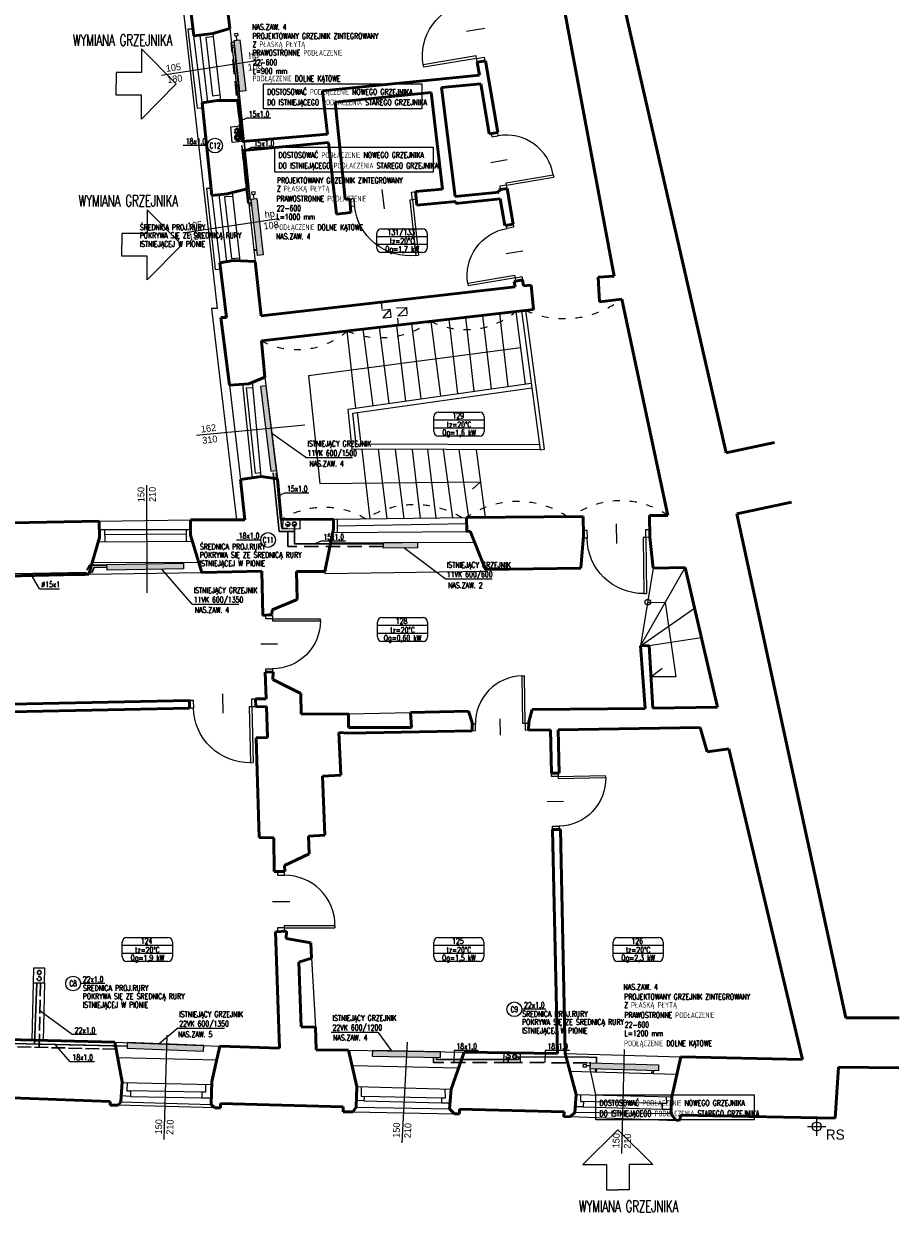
# Model space of a CAD drawing. Header units: millimetres. Extents: x -127811 to -59050, y -244477 to -114521.
# Tile 23 of 30: x -62116 to -60573, y -123776 to -121682. Entities that reach past the tile are written whole.
import ezdxf
from ezdxf.enums import TextEntityAlignment as Align

# ---------------------------------------------------------------- set-up
doc = ezdxf.new("R2010")
doc.units = ezdxf.units.MM
doc.header["$MEASUREMENT"] = 0
for name, pattern in [('ACAD_ISO02W100', [15, 12, -3]), ('KRESKOWA', [19.05, 12.7, -6.35]), ('XREF$0$ACAD_ISO03W100', [30, 12, -18])]:
    doc.linetypes.add(name, pattern=pattern)
for name, color, linetype, lineweight in [('grzejniki', 142, 'Continuous', 0), ('XREF$0$arch C', 8, 'Continuous', 13), ('XREF$0$arch drzwi', 8, 'Continuous', 13), ('XREF$0$arch kanaly co', 8, 'Continuous', 13), ('XREF$0$arch N', 8, 'XREF$0$ACAD_ISO03W100', 13), ('XREF$0$arch P', 8, 'Continuous', 50), ('XREF$0$opis', 8, 'Continuous', 0)]:
    doc.layers.add(name, color=color, linetype=linetype, lineweight=lineweight)
for name, color, linetype in [('TM_co ewen. zasilanie', 172, 'Continuous'), ('TM_co ewent powrot', 172, 'ACAD_ISO02W100'), ('TM_co istn powrot', 84, 'ACAD_ISO02W100'), ('TM_co istn zasilanie', 84, 'Continuous'), ('TM_co odnosniki', 1, 'Continuous'), ('TM_co opis', 2, 'Continuous'), ('TM_co urzadzenia', 7, 'Continuous'), ('TM_co zasilanie', 240, 'Continuous'), ('TM_odnosniki', 1, 'Continuous'), ('TM_opis', 2, 'Continuous'), ('XREF', 8, 'Continuous')]:
    doc.layers.add(name, color=color, linetype=linetype)
doc.styles.add('TM', font='romans.shx', dxfattribs={"width": 0.65})
doc.styles.add('XREF$0$Standard', font='txt')

# ---------------------------------------------------------------- blocks, each defined once
blk = doc.blocks.new('XREF$0$A$C5C5B553C')
at = {"layer": 'XREF$0$arch drzwi', "color": 0}
for p, q in [((0, 0), (0, -12)), ((6, 0), (0, 0)), ((6, -12), (6, 0)), ((51, 9), (51, -21)), ((96, 0), (96, -12)), ((102, 0), (96, 0)), ((102, -12), (102, 0)), ((0, -12), (6, -12)), ((6, -12), (6, -97.9)), ((6, -12), (10, -12)), ((10, -12), (10, -98)), ((96, -12), (102, -12)), ((10, -98), (6, -98))]:
    blk.add_line(p, q, dxfattribs=at)
blk.add_arc((10, -12), 86, 270, 0.0003, dxfattribs=at)
blk = doc.blocks.new('XREF')
at = {"layer": 'XREF$0$arch C'}
for p, q in [((-61916, -120945.2), (-61775.3, -122183.8)), ((-61817.8, -121691.9), (-61826.7, -121691.8)), ((-61826.7, -121691.8), (-61810.4, -121831.2)), ((-61801.8, -121821.6), (-61816.5, -121703.5)), ((-61805.7, -121702.3), (-61792.1, -121820.2)), ((-61782.9, -121699.7), (-61769.4, -121817.7)), ((-61752.8, -121691), (-61738.4, -121817.3)), ((-61782.3, -121705.6), (-61795.2, -121706.5)), ((-61795.2, -121706.5), (-61783.7, -121809.2)), ((-61873, -121772.9), (-61694.8, -121745.6)), ((-61783.7, -121809.2), (-61770.5, -121807.8)), ((-61810.4, -121831.2), (-61800.9, -121830.2)), ((-61751.1, -121864.2), (-61733.7, -121862.4)), ((-61748.7, -121891.6), (-61751.1, -121864.2)), ((-61730.9, -121890), (-61748.7, -121891.6)), ((-61785.7, -121972.6), (-61794, -121972.3)), ((-61794, -121972.3), (-61778.9, -122115.5)), ((-61722.4, -121973.1), (-61708, -122101)), ((-61784.4, -121984.7), (-61770.5, -122103.2)), ((-61772.3, -121983.4), (-61758.8, -122101.3)), ((-61748.1, -121986.7), (-61762.3, -121987.4)), ((-61762.3, -121987.4), (-61749.8, -122096.1)), ((-61748.9, -121979.6), (-61735.3, -122099.9)), ((-61835.5, -122050.6), (-61666.4, -122025.3)), ((-61749.8, -122096.1), (-61735.9, -122094.5)), ((-61778.9, -122115.5), (-61769.2, -122114.3)), ((-61775.3, -122183.8), (-61785.4, -122184.1)), ((-61785.4, -122184.1), (-61741.3, -122556.4)), ((-61484.8, -122186.6), (-61470.3, -122185)), ((-61470.3, -122185), (-61483.2, -122200.4)), ((-61458.5, -122183), (-61441.7, -122181.9)), ((-61457, -122197.7), (-61441.7, -122181.9)), ((-61483.2, -122200.4), (-61468.6, -122199.1)), ((-61440.6, -122196), (-61457, -122197.7)), ((-61366.9, -122203), (-61351.4, -122333.9)), ((-61322.3, -122329.8), (-61337.2, -122199.6)), ((-61307.8, -122196.2), (-61292.3, -122325.5)), ((-61262.4, -122321.3), (-61277.2, -122192.7)), ((-61249, -122189.5), (-61232.4, -122317)), ((-61238.8, -122188.3), (-61206, -122432.9)), ((-61198, -122431.9), (-61231.3, -122187.4)), ((-61530.5, -122359.3), (-61546.1, -122223.5)), ((-61518.2, -122220.3), (-61501, -122355.1)), ((-61471.9, -122351), (-61488.8, -122216.9)), ((-61459.4, -122213.6), (-61443, -122346.9)), ((-61415.7, -122343), (-61432.1, -122210.4)), ((-61398.5, -122206.6), (-61381.3, -122338.1)), ((-61240.7, -122253.2), (-61614.5, -122302.3)), ((-61691, -122305.1), (-61669, -122484.1)), ((-61614.5, -122302.3), (-61594, -122491.9)), ((-61753.4, -122319), (-61734, -122485.2)), ((-61730.8, -122317.4), (-61713.4, -122482.3)), ((-61723.9, -122323.9), (-61712, -122322.8)), ((-61723.9, -122323.9), (-61708.4, -122473.8)), ((-61697.9, -122480.1), (-61712.9, -122313.9)), ((-61544.1, -122361.2), (-61221.8, -122315.5)), ((-61536, -122368.1), (-61220.6, -122323.8)), ((-61537.1, -122431.9), (-61544.1, -122361.2)), ((-61530, -122422.7), (-61536, -122368.1)), ((-61528.6, -122367), (-61522.2, -122422.7)), ((-61811.4, -122407.1), (-61620.8, -122388.9)), ((-61206, -122432.9), (-61537.1, -122431.9)), ((-61207.2, -122424), (-61530, -122422.7)), ((-61520.4, -122432), (-61505.9, -122554.2)), ((-61491.4, -122432.1), (-61476.3, -122553.9)), ((-61461.5, -122432.2), (-61445.9, -122553.5)), ((-61431.5, -122432.3), (-61417.4, -122553.1)), ((-61404.7, -122432.3), (-61389.5, -122552.8)), ((-61377.1, -122432.4), (-61360.5, -122552.4)), ((-61331.6, -122552.1), (-61348.9, -122432.5)), ((-61318.7, -122432.6), (-61302.7, -122551.8)), ((-61206, -122432.9), (-61198, -122431.9)), ((-61708.4, -122473.8), (-61698.5, -122472.9)), ((-61898.6, -122685), (-61899.3, -122495.1)), ((-61594, -122491.9), (-61311.2, -122489)), ((-61311.2, -122489), (-61325.2, -122502)), ((-61983, -122558.7), (-61821.9, -122556.4)), ((-61659.7, -122555.7), (-61659.8, -122571.5)), ((-61628.7, -122571.9), (-61628.8, -122555.5)), ((-61569.9, -122555), (-61335.8, -122552.1)), ((-61563.7, -122554.9), (-61563.5, -122578.3)), ((-61982.8, -122572.9), (-61821.9, -122572.9)), ((-61973.6, -122572.9), (-61973.4, -122594.8)), ((-61973.5, -122582.1), (-61830, -122580.9)), ((-61830.1, -122572.9), (-61829.9, -122593.7)), ((-61659.8, -122571.5), (-61628.7, -122571.9)), ((-61571.5, -122578.4), (-61335, -122576.5)), ((-61563.6, -122566.6), (-61335.5, -122562.6)), ((-61984.8, -122594.9), (-61818.8, -122593.6)), ((-61575.2, -122596.5), (-61321.5, -122595.5)), ((-61995.4, -122631.5), (-61807.6, -122630.9)), ((-61302.1, -122646.6), (-61302.1, -122643.5)), ((-61028.8, -122778.3), (-60950.5, -122640.2)), ((-61006.5, -122641.5), (-61028.8, -122778.3)), ((-62001.2, -122652.1), (-61802.2, -122648.8)), ((-61585.4, -122650.9), (-61302.1, -122646.6)), ((-61585.4, -122647.3), (-61585.4, -122650.9)), ((-61016.2, -122701.1), (-60985.5, -122702)), ((-60985.5, -122702), (-60966.8, -122832.4)), ((-61028.8, -122778.3), (-60933.9, -122711.8)), ((-61014, -122777.7), (-60921.9, -122763.1)), ((-61010.6, -122832.7), (-60990.7, -122817.2)), ((-60966.8, -122832.4), (-61010.6, -122832.7)), ((-61543.8, -122898.1), (-61434.5, -122895.4)), ((-61609.1, -123328), (-61601.7, -123449.5)), ((-61955.4, -123476.1), (-61770.3, -123483.1)), ((-61863.8, -123464), (-61869, -123647.8)), ((-61440.5, -123476), (-61450, -123653.7)), ((-61950.4, -123503.2), (-61775.8, -123507)), ((-61543.5, -123490.2), (-61339.8, -123493.7)), ((-61270, -123494.8), (-61270.3, -123511.2)), ((-61240.8, -123510.9), (-61240.6, -123495.2)), ((-61161.8, -123496.4), (-60958.2, -123502.2)), ((-61058, -123489.2), (-61062.7, -123672.4)), ((-61537.3, -123517.4), (-61349.6, -123521.5)), ((-61270.3, -123511.2), (-61240.8, -123510.9)), ((-61153.6, -123527.1), (-60965, -123532.6)), ((-61942.7, -123547.3), (-61784.8, -123550.9)), ((-61934, -123547.5), (-61934.2, -123561.9)), ((-61934.2, -123561.9), (-61927.7, -123562.1)), ((-61927.7, -123562.1), (-61927.9, -123571.6)), ((-61802.4, -123564.3), (-61927.7, -123562.1)), ((-61795.9, -123564.3), (-61802.4, -123564.3)), ((-61802.4, -123564.3), (-61802.2, -123574)), ((-61795.7, -123550.7), (-61795.9, -123564.3)), ((-61528.8, -123554.3), (-61362.9, -123558.9)), ((-61521.1, -123554.5), (-61521.3, -123571.5)), ((-61373.8, -123558.6), (-61373.6, -123574.5)), ((-61779.1, -123592), (-61949.6, -123586.9)), ((-61944.7, -123581.4), (-61785.6, -123585.8)), ((-61927.9, -123571.6), (-61944.1, -123570.6)), ((-61927.9, -123571.6), (-61802.2, -123574)), ((-61802.2, -123574), (-61785.4, -123574.4)), ((-61516.4, -123579.3), (-61529.6, -123578.8)), ((-61521.3, -123571.5), (-61516, -123571.9)), ((-61516, -123571.9), (-61516.4, -123579.3)), ((-61516.4, -123579.3), (-61379.8, -123582.9)), ((-61380, -123574.9), (-61516, -123571.9)), ((-61373.6, -123574.5), (-61380, -123574.9)), ((-61380, -123574.9), (-61379.8, -123582.9)), ((-61379.8, -123582.9), (-61364.7, -123583)), ((-61142.7, -123568.1), (-60973.8, -123572.5)), ((-61134.6, -123568.3), (-61134.8, -123580.6)), ((-61134.8, -123580.6), (-61129.8, -123580.9)), ((-61129.8, -123580.9), (-61130, -123590.3)), ((-60990.9, -123584), (-61129.8, -123580.9)), ((-60990.9, -123584), (-60991.1, -123594.1)), ((-60983.5, -123583.9), (-60990.9, -123584)), ((-60983.6, -123572.2), (-60983.5, -123583.9)), ((-61536.3, -123599), (-61356.8, -123602.1)), ((-61530, -123590.9), (-61365.5, -123593.7)), ((-61152.7, -123607.3), (-60966.1, -123614)), ((-60975.9, -123602.6), (-61144.6, -123600.2)), ((-61130, -123590.3), (-61144, -123590.2)), ((-61130, -123590.3), (-60991.1, -123594.1)), ((-60991.1, -123594.1), (-60975.3, -123594.1)), ((-60718.7, -123608.6), (-60718.7, -123640.9)), ((-60734.8, -123624.7), (-60702.5, -123624.7)), ((-60718.7, -123628.2), (-60718.7, -123640.9))]:
    blk.add_line(p, q, dxfattribs=at)
for centre, radius in [((-61016.2, -122701.1), 5), ((-60718.7, -123624.7), 7.94)]:
    blk.add_circle(centre, radius, dxfattribs=at)
at = {"layer": 'XREF$0$arch kanaly co'}
for p, q in [((-62099.5, -123371.4), (-62101.9, -123472.6)), ((-62079.5, -123371.4), (-62082.1, -123473.1))]:
    blk.add_line(p, q, dxfattribs=at)
at = {"layer": 'XREF$0$arch N', "linetype": 'XREF$0$ACAD_ISO03W100'}
for p, q in [((-61486.3, -122172.9), (-61483.2, -122200.4)), ((-61468.6, -122199.1), (-61471.8, -122171.2)), ((-61455.4, -122213.1), (-61458.5, -122183)), ((-61441.7, -122181.9), (-61439.4, -122211.3))]:
    blk.add_line(p, q, dxfattribs=at)
for centre, radius, start, end in [((-61163.7, -122035.4), 166.4, 246.0157, 307.5743), ((-61337, -122082.8), 138.3, 243.5789, 309.5064), ((-61634.3, -122121.5), 134.9, 242.2328, 310.8525), ((-61487.4, -122083.4), 151.9, 247.2739, 305.8113), ((-61586.6, -122677.7), 143.5, 59.3264, 121.7572), ((-61427, -122692.5), 162.9, 59.4029, 122.0173), ((-61245.8, -122680.9), 157.1, 55.9837, 124.9686), ((-61064.2, -122669.2), 146.7, 55.4008, 126.0134)]:
    blk.add_arc(centre, radius, start, end, dxfattribs=at)
at = {"layer": 'XREF$0$arch P'}
for p, q in [((-61275.1, -120696.6), (-60878.3, -122438.4)), ((-61075.6, -122126.7), (-61299.6, -120929.6)), ((-61836.3, -121531), (-61816.5, -121703.5)), ((-61752.8, -121691), (-61771.6, -121526.2)), ((-61816.5, -121703.5), (-61782.9, -121699.7)), ((-61782.9, -121699.7), (-61752.8, -121691)), ((-61316.8, -121749.9), (-61302.1, -121747.5)), ((-61312.9, -121773.1), (-61316.8, -121749.9)), ((-61302.1, -121747.5), (-61280.8, -121873.8)), ((-61312.9, -121773.1), (-61589.7, -121800.3)), ((-61589.7, -121800.3), (-61580.9, -121876.7)), ((-61567.5, -121820.3), (-61398.3, -121803.6)), ((-61398.3, -121803.6), (-61378, -121973.5)), ((-61380, -121794.5), (-61310.3, -121788.2)), ((-61355.7, -121986.4), (-61380, -121794.5)), ((-61295.5, -121876.3), (-61310.3, -121788.2)), ((-61775.4, -121817.7), (-61801.8, -121821.6)), ((-61801.8, -121821.6), (-61784.4, -121984.7)), ((-61738.4, -121817.3), (-61775.4, -121817.7)), ((-61730.9, -121890), (-61738.4, -121817.3)), ((-61549.3, -121991.5), (-61567.5, -121820.3)), ((-61730.9, -121890), (-61580.9, -121876.7)), ((-61729.3, -121905.5), (-61579.1, -121891.7)), ((-61579.1, -121891.7), (-61564.6, -122017.6)), ((-61295.5, -121876.3), (-61280.8, -121873.8)), ((-61722.4, -121973.1), (-61729.3, -121905.5)), ((-61757.3, -121981.7), (-61722.4, -121973.1)), ((-61378, -121973.5), (-61425.8, -121978)), ((-61279, -121974.8), (-61264.2, -121972.3)), ((-61278.3, -121979.1), (-61279, -121974.8)), ((-61264.2, -121972.3), (-61253.7, -122035.1)), ((-61784.4, -121984.7), (-61757.3, -121981.7)), ((-61541.5, -121990.6), (-61549.3, -121991.5)), ((-61539.5, -122014.7), (-61541.5, -121990.6)), ((-61425.8, -121978), (-61423.5, -122002)), ((-61423.5, -122002), (-61354.5, -121995.4)), ((-61355.7, -121986.4), (-61278.3, -121979.1)), ((-61354.5, -121995.4), (-61354.3, -121998.9)), ((-61354.3, -121998.9), (-61276.3, -121990.7)), ((-61268.4, -122037.6), (-61276.3, -121990.7)), ((-61564.6, -122017.6), (-61539.5, -122014.7)), ((-61268.4, -122037.6), (-61253.7, -122035.1)), ((-61747, -122099.5), (-61770.5, -122103.2)), ((-61708, -122101), (-61747, -122099.5)), ((-61697.6, -122197), (-61708, -122101)), ((-61770.5, -122103.2), (-61758.6, -122199.9)), ((-61251.9, -122136.1), (-61237.1, -122133.6)), ((-61250.2, -122145.9), (-61251.9, -122136.1)), ((-61237.1, -122133.6), (-61235.4, -122144.2)), ((-61221.7, -122142.6), (-61235.4, -122144.2)), ((-61217.4, -122185.8), (-61221.7, -122142.6)), ((-61103.8, -122129), (-61075.6, -122126.7)), ((-61101.1, -122172.1), (-61103.8, -122129)), ((-61250.2, -122145.9), (-61697.6, -122197)), ((-61062.2, -122167.3), (-61101.1, -122172.1)), ((-60980.9, -122548.5), (-61062.2, -122167.3)), ((-61758.6, -122199.9), (-61768.6, -122199.9)), ((-61768.6, -122199.9), (-61753.4, -122319)), ((-61697.2, -122240.8), (-61217.4, -122185.8)), ((-61691, -122305.1), (-61697.2, -122240.8)), ((-61719.6, -122316.6), (-61691, -122305.1)), ((-61753.4, -122319), (-61719.6, -122316.6)), ((-60878.3, -122438.4), (-60793.1, -122419.8)), ((-61697.9, -122480.1), (-61734, -122485.2)), ((-61734, -122485.2), (-61726.7, -122556.4)), ((-61669, -122484.1), (-61697.9, -122480.1)), ((-61662.1, -122555.7), (-61669, -122484.1)), ((-60762.7, -122525.2), (-60859.1, -122545.8)), ((-61983, -122558.7), (-62449.7, -122566.6)), ((-61982.6, -122587), (-61983, -122558.7)), ((-61821.9, -122556.4), (-61821.9, -122583.4)), ((-61726.7, -122556.4), (-61821.9, -122556.4)), ((-61569.9, -122555), (-61662.1, -122555.7)), ((-61570.2, -122572), (-61569.9, -122555)), ((-61130.3, -122550.4), (-61335.8, -122552.1)), ((-61335.8, -122552.1), (-61335, -122576.5)), ((-61129.8, -122584.1), (-61130.3, -122550.4)), ((-61012.8, -122586.9), (-61013, -122548.5)), ((-61013, -122548.5), (-60980.9, -122548.5)), ((-60859.1, -122545.8), (-60667.2, -123433.2)), ((-61585.4, -122647.3), (-61570.2, -122572)), ((-61335, -122576.5), (-61329.4, -122576)), ((-61329.4, -122576), (-61302.1, -122643.5)), ((-62001.2, -122652.1), (-61982.6, -122587)), ((-61821.9, -122583.4), (-61802.2, -122648.8)), ((-61134.5, -122641.4), (-61129.8, -122584.1)), ((-61006.5, -122641.5), (-61012.8, -122586.9)), ((-61302.1, -122643.5), (-61134.5, -122641.4)), ((-60950.5, -122640.2), (-61006.5, -122641.5)), ((-60893.3, -122885.9), (-60950.5, -122640.2)), ((-62415.9, -122661.7), (-62001.2, -122652.1)), ((-61802.2, -122648.8), (-61696.2, -122646.8)), ((-61696.2, -122646.8), (-61694.6, -122724.7)), ((-61634, -122696.4), (-61635.5, -122647)), ((-61635.5, -122647), (-61585.4, -122647.3)), ((-61678.2, -122714.7), (-61634, -122696.4)), ((-61694.6, -122724.7), (-61678.8, -122723.1)), ((-61678.8, -122723.1), (-61678.2, -122714.7)), ((-61028.8, -122778.3), (-61014, -122777.7)), ((-61020.8, -122888.7), (-61028.8, -122778.3)), ((-61014, -122777.7), (-61007.2, -122887.6)), ((-61676.3, -122823.7), (-61690.5, -122824.6)), ((-61690.5, -122824.6), (-61689, -122871.3)), ((-61677.1, -122837.2), (-61676.3, -122823.7)), ((-61627.6, -122861.8), (-61677.1, -122837.2)), ((-61824.1, -122874.2), (-62649.4, -122892)), ((-61824.1, -122874.2), (-61823.8, -122887.8)), ((-61689, -122871.3), (-61707.4, -122871.7)), ((-61707.4, -122871.7), (-61707.1, -122885.3)), ((-61627.1, -122898.6), (-61627.6, -122861.8)), ((-61823.8, -122887.8), (-62220.8, -122896.3)), ((-61688.5, -122884.9), (-61707.1, -122885.3)), ((-61688.5, -122884.9), (-61686.7, -122939.7)), ((-61332.5, -122892.9), (-61434.5, -122895.4)), ((-61434.5, -122895.4), (-61432.9, -122922)), ((-61325.8, -122912.9), (-61332.5, -122892.9)), ((-61226, -122912.1), (-61219.9, -122890.4)), ((-61219.9, -122890.4), (-61020.8, -122888.7)), ((-61007.2, -122887.6), (-60893.3, -122885.9)), ((-61543.8, -122898.1), (-61627.1, -122898.6)), ((-61543.8, -122922), (-61543.8, -122898.1)), ((-61325.8, -122927.8), (-61325.8, -122912.9)), ((-61226.5, -122926.8), (-61226, -122912.1)), ((-61557.5, -123005.7), (-61560.5, -122931)), ((-61560.5, -122931), (-61543.8, -122931.9)), ((-61432.9, -122922), (-61543.8, -122922)), ((-61543.8, -122931.9), (-61325.8, -122927.8)), ((-61187.7, -122926.2), (-61226.5, -122926.8)), ((-61186.1, -123002.4), (-61187.7, -122926.2)), ((-60923.7, -122922.1), (-61174.1, -122926)), ((-61172.5, -123002.1), (-61174.1, -122926)), ((-60911.4, -122964.6), (-60923.7, -122922.1)), ((-61686.7, -122939.7), (-61706.7, -122940.3)), ((-61706.7, -122940.3), (-61701.1, -123115.6)), ((-60873.2, -122959.6), (-60911.4, -122964.6)), ((-60743.3, -123506.7), (-60873.2, -122959.6)), ((-61589.5, -123007.5), (-61557.5, -123005.7)), ((-61585.5, -123111.3), (-61589.5, -123007.5)), ((-61186.1, -123002.4), (-61172.5, -123002.1)), ((-61183.9, -123101.7), (-61170.3, -123101.4)), ((-61175.4, -123496.2), (-61183.9, -123101.7)), ((-61161.8, -123496.4), (-61170.3, -123101.4)), ((-61701.1, -123115.6), (-61675.5, -123116.2)), ((-61675.5, -123116.2), (-61675, -123175.7)), ((-61614, -123113.1), (-61585.5, -123111.3)), ((-61613.1, -123144.6), (-61614, -123113.1)), ((-61656.4, -123164.8), (-61613.1, -123144.6)), ((-61656.1, -123175.3), (-61656.4, -123164.8)), ((-61675, -123175.7), (-61656.1, -123175.3)), ((-61652.7, -123280.6), (-61672.1, -123281.7)), ((-61672.1, -123281.7), (-61665.2, -123486.5)), ((-61653.3, -123293.8), (-61652.7, -123280.6)), ((-61610.2, -123301.4), (-61653.3, -123293.8)), ((-61609.1, -123328), (-61610.2, -123301.4)), ((-61631, -123335.3), (-61609.1, -123328)), ((-61627.3, -123449.1), (-61631, -123335.3)), ((-60667.2, -123433.2), (-60573, -123433.2)), ((-61601.7, -123449.5), (-61627.3, -123449.1)), ((-61600.9, -123489.9), (-61601.7, -123449.5)), ((-61955.4, -123476.1), (-62255.6, -123469)), ((-61942.6, -123545.8), (-61955.4, -123476.1)), ((-61770.3, -123483.1), (-61784.7, -123545.3)), ((-61665.2, -123486.5), (-61770.3, -123483.1)), ((-61543.5, -123490.2), (-61600.9, -123489.9)), ((-61528.8, -123554.3), (-61543.5, -123490.2)), ((-61339.8, -123493.7), (-61362.9, -123558.9)), ((-61175.4, -123496.2), (-61339.8, -123493.7)), ((-61142.7, -123568.1), (-61161.8, -123496.4)), ((-60958.2, -123502.2), (-60973.8, -123572.5)), ((-60958.2, -123502.2), (-60743.3, -123506.7)), ((-60685.8, -123609.9), (-60680.3, -123520.4)), ((-60680.3, -123520.4), (-60573.7, -123521.2)), ((-61944.7, -123581.4), (-61942.6, -123545.8)), ((-61784.7, -123545.3), (-61785.6, -123585.8)), ((-61530, -123590.9), (-61528.8, -123554.3)), ((-61362.9, -123558.9), (-61365.5, -123593.7)), ((-62252.5, -123569.7), (-61963.6, -123580.5)), ((-61963.6, -123580.5), (-61963.8, -123586.9)), ((-61963.8, -123586.9), (-61949.6, -123586.9)), ((-61949.6, -123586.9), (-61944.7, -123581.4)), ((-61785.6, -123585.8), (-61779.1, -123592)), ((-61769.3, -123591.7), (-61769.5, -123584.3)), ((-61769.5, -123584.3), (-61553.1, -123590.2)), ((-61144.6, -123600.2), (-61142.7, -123568.1)), ((-60973.8, -123572.5), (-60975.9, -123602.6)), ((-61779.1, -123592), (-61769.3, -123591.7)), ((-61553.1, -123590.2), (-61552.9, -123598.8)), ((-61552.9, -123598.8), (-61536.3, -123599)), ((-61536.3, -123599), (-61530, -123590.9)), ((-61365.5, -123593.7), (-61356.8, -123602.1)), ((-61356.8, -123602.1), (-61348.3, -123602.1)), ((-61348.3, -123602.1), (-61348, -123594)), ((-61348, -123594), (-61163.8, -123598.6)), ((-61163.8, -123598.6), (-61164.1, -123607.6)), ((-61164.1, -123607.6), (-61152.7, -123607.3)), ((-61152.7, -123607.3), (-61144.6, -123600.2)), ((-60975.9, -123602.6), (-60966.1, -123614)), ((-60959.1, -123613.2), (-60958.7, -123604.7)), ((-60958.7, -123604.7), (-60685.8, -123609.9)), ((-60966.1, -123614), (-60959.1, -123613.2))]:
    blk.add_line(p, q, dxfattribs=at)
at = {"layer": 'XREF$0$arch drzwi', "linetype": 'Continuous'}
for p, xscale, yscale, zscale, rotation in [((-61303.7, -121747.7), -1.102241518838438, 1.102241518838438, 1.102241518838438, 279.5392364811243), ((-61275.8, -121974.3), 0.9794848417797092, 0.9794848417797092, 0.9794848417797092, 99.53923648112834), ((-61425.8, -121978), -1.140886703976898, 1.140886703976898, 1.140886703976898, 6.226636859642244), ((-61237.1, -122133.6), -0.9794848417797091, 0.9794848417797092, 0.9794848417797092, 279.5392364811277), ((-61013, -122573.1), -1.150598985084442, 1.150598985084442, 1.150598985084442, 0.7097268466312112), ((-61689.2, -122724.4), -0.9782358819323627, 0.9782358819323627, 0.9782358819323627, 90), ((-61226.5, -122926.3), 0.973935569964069, 0.973935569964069, 0.973935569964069, 180.7097268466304), ((-61707.4, -122871.5), -1.144438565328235, 1.144438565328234, 1.144438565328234, 1.233716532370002), ((-61186.1, -123002.4), -0.9739355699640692, 0.9739355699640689, 0.973935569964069, 91.23371653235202), ((-61668.6, -123281.1), 1.031554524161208, 1.031554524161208, 1.031554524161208, 90)]:
    blk.add_blockref('XREF$0$A$C5C5B553C', p, dxfattribs=dict(at, xscale=xscale, yscale=yscale, zscale=zscale, rotation=rotation))
at = {"layer": 'XREF$0$opis', "char_height": 12, "attachment_point": 5, "style": 'XREF$0$Standard'}
for s, insert, rotation in [('hp\\P108', (-61709.4, -121747.9), 6.9733), ('105\\P180', (-61851.1, -121769.6), 6.9733), ('hp\\P108', (-61681.4, -122027.5), 6.9733), ('105\\P180', (-61813.6, -122047.3), 6.9733), ('162\\P310', (-61789.3, -122405), 6.9733), ('150\\P210', (-61899.3, -122511.5), 90.8444), ('150\\P210', (-61868.2, -123625.5), 87.9915), ('150\\P210', (-61449.2, -123631.5), 87.9915), ('150\\P210', (-61061.9, -123650.1), 87.9915)]:
    blk.add_mtext_dynamic_manual_height_columns(s, width=71.788, gutter_width=12.5, heights=[0], dxfattribs=dict(at, insert=insert, rotation=rotation))
at = {"layer": 'XREF$0$opis', "insert": (-60685.8, -123639.1), "char_height": 18, "attachment_point": 5, "style": 'XREF$0$Standard'}
blk.add_mtext_dynamic_manual_height_columns('RS', width=71.788, gutter_width=12.5, heights=[0], dxfattribs=at)
blk = doc.blocks.new('A$C6D7B0FF4')
at = {"layer": 'TM_co urzadzenia'}
for points in [[(62.5, 5), (12.5, 5), (12.5, 15.4), (62.5, 15.4)], [(102.5, 5), (52.5, 5), (52.5, 15.4), (102.5, 15.4)], [(112.5, 5), (62.5, 5), (62.5, 15.4), (112.5, 15.4)]]:
    blk.add_hatch(color=256, dxfattribs=at).paths.add_polyline_path(points)
for points in [[(5, 7.7), (0, 7.7), (0, 12.7), (5, 12.7), (5, 7.7)], [(12.5, 10.2), (5, 10.2)], [(112.5, 5), (12.5, 5), (12.5, 15.4), (112.5, 15.4), (112.5, 5)], [(21.3, 5), (21.3, 0), (23.8, 0), (23.8, 5)], [(103.8, 5), (103.8, 0), (101.3, 0), (101.3, 5)]]:
    blk.add_lwpolyline(points, dxfattribs=at)
blk = doc.blocks.new('A$C32620657')
at = {"layer": 'TM_odnosniki'}
for p, q in [((-12840.7, 45310.9), (-12840.7, 45363)), ((-12663.7, 45351), (-12840.7, 45351)), ((-12824.7, 45379), (-12679.7, 45379)), ((-12663.7, 45363), (-12663.7, 45310.9)), ((-12663.7, 45323), (-12840.7, 45323)), ((-12663.7, 45323), (-12840.7, 45323)), ((-12663.7, 45323), (-12840.7, 45323)), ((-12679.7, 45294.9), (-12824.7, 45294.9))]:
    blk.add_line(p, q, dxfattribs=at)
for centre, start, end in [((-12824.7, 45363), 90, 180), ((-12679.7, 45363), 360, 90), ((-12824.7, 45310.9), 180, 270), ((-12679.7, 45310.9), 270, 360)]:
    blk.add_arc(centre, 16, start, end, dxfattribs=at)
blk = doc.blocks.new('wymiana')
at = {"layer": 'TM_co odnosniki', "color": 160}
for points in [[(61.7, 105.8), (0, 44.7), (41.8, 44.7), (41.8, 0), (61.7, 0)], [(61.7, 105.8), (123.5, 44.7), (81.7, 44.7), (81.7, 0), (61.7, 0)]]:
    blk.add_lwpolyline(points, dxfattribs=at)
blk = doc.blocks.new('A$C52E55887')
at = {"layer": 'TM_co urzadzenia'}
for points in [[(62.5, 5), (12.5, 5), (12.5, 15.4), (62.5, 15.4)], [(92.5, 5), (42.5, 5), (42.5, 15.4), (92.5, 15.4)], [(102.5, 5), (52.5, 5), (52.5, 15.4), (102.5, 15.4)]]:
    blk.add_hatch(color=256, dxfattribs=at).paths.add_polyline_path(points)
for points in [[(5, 7.7), (0, 7.7), (0, 12.7), (5, 12.7), (5, 7.7)], [(12.5, 10.2), (5, 10.2)], [(102.5, 5), (12.5, 5), (12.5, 15.4), (102.5, 15.4), (102.5, 5)], [(21.3, 5), (21.3, 0), (23.8, 0), (23.8, 5)], [(93.8, 5), (93.8, 0), (91.3, 0), (91.3, 5)]]:
    blk.add_lwpolyline(points, dxfattribs=at)

msp = doc.modelspace()

# ---------------------------------------------------------------- hatches: boundary and pattern name
at = {"layer": 'grzejniki'}
h = msp.add_hatch(color=256, dxfattribs=at)
h.dxf.hatch_style = 1
h.paths.add_polyline_path([(-61699, -122321.4), (-61680.8, -122470.3), (-61670.9, -122469.1), (-61689.1, -122320.2)])
h = msp.add_hatch(color=256, dxfattribs=at)
h.dxf.hatch_style = 1
h.paths.add_polyline_path([(-61699, -122321.4), (-61680.8, -122470.3), (-61670.9, -122469.1), (-61689.1, -122320.2)])
h = msp.add_hatch(color=256, dxfattribs=at)
h.dxf.hatch_style = 1
h.paths.add_polyline_path([(-61482.2, -122596.1), (-61422.2, -122595.2), (-61422, -122605.2), (-61482, -122606.1)])
h = msp.add_hatch(color=256, dxfattribs=at)
h.dxf.hatch_style = 1
h.paths.add_polyline_path([(-61482.2, -122596.1), (-61422.2, -122595.2), (-61422, -122605.2), (-61482, -122606.1)])
h = msp.add_hatch(color=256, dxfattribs=at)
h.dxf.hatch_style = 1
h.paths.add_polyline_path([(-61969.5, -122634.6), (-61834.5, -122632.3), (-61834.3, -122642.3), (-61969.3, -122644.6)])
h = msp.add_hatch(color=256, dxfattribs=at)
h.dxf.hatch_style = 1
h.paths.add_polyline_path([(-61969.5, -122634.6), (-61834.5, -122632.3), (-61834.3, -122642.3), (-61969.3, -122644.6)])
h = msp.add_hatch(color=256, dxfattribs=at)
h.dxf.hatch_style = 1
h.paths.add_polyline_path([(-61933.9, -123486.9), (-61799, -123492), (-61798.6, -123482), (-61933.6, -123476.9)])
h = msp.add_hatch(color=256, dxfattribs=at)
h.dxf.hatch_style = 1
h.paths.add_polyline_path([(-61933.9, -123486.9), (-61799, -123492), (-61798.6, -123482), (-61933.6, -123476.9)])
h = msp.add_hatch(color=256, dxfattribs=at)
h.dxf.hatch_style = 1
h.paths.add_polyline_path([(-61501.8, -123500.9), (-61381.8, -123503), (-61381.7, -123493), (-61501.7, -123490.9)])
h = msp.add_hatch(color=256, dxfattribs=at)
h.dxf.hatch_style = 1
h.paths.add_polyline_path([(-61501.8, -123500.9), (-61381.8, -123503), (-61381.7, -123493), (-61501.7, -123490.9)])
at = {"layer": 'TM_co urzadzenia'}
for points in [[(-61067.6, -123524.6), (-61117.5, -123523.1), (-61117.2, -123512.7), (-61067.3, -123514.2)], [(-61027.6, -123525.7), (-61077.6, -123524.3), (-61077.2, -123513.9), (-61027.3, -123515.3)], [(-60997.6, -123526.6), (-61047.6, -123525.1), (-61047.3, -123514.7), (-60997.3, -123516.2)]]:
    msp.add_hatch(color=256, dxfattribs=at).paths.add_polyline_path(points)

# ---------------------------------------------------------------- linework, layer by layer
at = {"layer": 'grzejniki'}
for points in [[(-61699, -122321.4), (-61680.8, -122470.3), (-61670.9, -122469.1), (-61689.1, -122320.2)], [(-61699, -122321.4), (-61680.8, -122470.3), (-61670.9, -122469.1), (-61689.1, -122320.2)], [(-61482.2, -122596.1), (-61422.2, -122595.2), (-61422, -122605.2), (-61482, -122606.1)], [(-61482.2, -122596.1), (-61422.2, -122595.2), (-61422, -122605.2), (-61482, -122606.1)], [(-61969.5, -122634.6), (-61834.5, -122632.3), (-61834.3, -122642.3), (-61969.3, -122644.6)], [(-61969.5, -122634.6), (-61834.5, -122632.3), (-61834.3, -122642.3), (-61969.3, -122644.6)], [(-61933.9, -123486.9), (-61799, -123492), (-61798.6, -123482), (-61933.6, -123476.9)], [(-61933.9, -123486.9), (-61799, -123492), (-61798.6, -123482), (-61933.6, -123476.9)], [(-61501.8, -123500.9), (-61381.8, -123503), (-61381.7, -123493), (-61501.7, -123490.9)], [(-61501.8, -123500.9), (-61381.8, -123503), (-61381.7, -123493), (-61501.7, -123490.9)]]:
    msp.add_lwpolyline(points, close=True, dxfattribs=at)
at = {"layer": 'TM_co ewen. zasilanie', "lineweight": 50}
msp.add_circle((-61739, -121882.8), 4.01, dxfattribs=at)
at = {"layer": 'TM_co ewen. zasilanie', "lineweight": 30}
for centre, radius in [((-61639.1, -122563.6), 3.52), ((-62088.8, -123353.5), 3.57), ((-61250.6, -123501.8), 3.63)]:
    msp.add_circle(centre, radius, dxfattribs=at)
at = {"layer": 'TM_co ewent powrot', "lineweight": 50}
for centre in [(-61739.8, -121871.6), (-61739.8, -121871.6), (-61739, -121882.8)]:
    msp.add_circle(centre, 4.01, dxfattribs=at)
at = {"layer": 'TM_co ewent powrot', "lineweight": 30}
for centre, radius in [((-61650.7, -122563.7), 3.52), ((-62088.8, -123364.3), 3.57), ((-61262.3, -123501.8), 3.63)]:
    msp.add_circle(centre, radius, dxfattribs=at)
at = {"layer": 'TM_co istn powrot', "linetype": 'KRESKOWA', "lineweight": 30, "ltscale": 2}
for p, q in [((-61744.1, -121714.8), (-61750.7, -121715.5)), ((-61721.2, -121998.1), (-61750.7, -121715.5)), ((-61739.8, -121871.6), (-61734.5, -121871.1)), ((-61714.7, -121997.4), (-61721.2, -121998.1)), ((-61995.8, -122649.3), (-61991.8, -122639.7)), ((-61991.8, -122639.7), (-61969.4, -122640)), ((-62452.1, -122662), (-61996.8, -122653.2))]:
    msp.add_line(p, q, dxfattribs=at)
at = {"layer": 'TM_co istn powrot', "lineweight": 30, "ltscale": 2}
for p, q in [((-62086.5, -123371.4), (-62089.1, -123485.4)), ((-62086.5, -123371.4), (-62089.1, -123485.4)), ((-61953.1, -123488.4), (-62282.8, -123481))]:
    msp.add_line(p, q, dxfattribs=at)
at = {"layer": 'TM_co istn powrot', "linetype": 'KRESKOWA', "lineweight": 30, "ltscale": 2}
for points in [[(-61671.4, -122473.1), (-61661.5, -122571.6), (-61650.7, -122571.6)], [(-61482.1, -122603.4), (-61650.7, -122603.4), (-61650.7, -122563.7)], [(-61261.5, -123511.7), (-61393.9, -123511.7), (-61393.7, -123502.9)], [(-61262.3, -123501.8), (-61262.2, -123511.7), (-61120, -123512.8), (-61116.7, -123512.8)]]:
    msp.add_lwpolyline(points, dxfattribs=at)
at = {"layer": 'TM_co istn zasilanie', "lineweight": 30, "ltscale": 2}
for p, q in [((-61745.2, -121719.3), (-61744.6, -121719.2)), ((-61716.8, -121992.6), (-61745.2, -121719.3)), ((-61739, -121882.8), (-61728.3, -121881.7)), ((-61716.8, -121992.6), (-61715.2, -121992.4)), ((-61999.9, -122635.7), (-62004.6, -122645)), ((-61969.5, -122635.7), (-61999.9, -122635.7)), ((-62005.6, -122648.9), (-62447.1, -122657.3)), ((-62093.3, -123371.4), (-62097, -123479.6)), ((-61954.1, -123482.8), (-62282.8, -123475.4)), ((-61933.6, -123483.2), (-62282.8, -123475.4)), ((-61244.3, -123506.7), (-61242.1, -123501.9))]:
    msp.add_line(p, q, dxfattribs=at)
for points in [[(-61676.4, -122473.6), (-61666.1, -122576.6), (-61639.1, -122576.6)], [(-61482.1, -122598.4), (-61639.1, -122598.4), (-61639.1, -122563.6)], [(-61244.3, -123506.7), (-61388.8, -123506.7), (-61388.7, -123503)], [(-61250.6, -123501.8), (-61120, -123502.8), (-61106.4, -123502.9), (-61106.7, -123513)]]:
    msp.add_lwpolyline(points, dxfattribs=at)
at = {"layer": 'TM_co odnosniki'}
for p, q in [((-61723.6, -121848.9), (-61734.6, -121853.7)), ((-61680.8, -121848.9), (-61723.6, -121848.9)), ((-61792, -121896.9), (-61834.9, -121896.9)), ((-61714.9, -121900.4), (-61725.9, -121905.2)), ((-61672.1, -121900.4), (-61714.9, -121900.4)), ((-61618.9, -122446.5), (-61678.9, -122403.9)), ((-61618.9, -122446.5), (-61536.5, -122446.5)), ((-61656.3, -122509), (-61667.3, -122513.8)), ((-61613.5, -122509), (-61656.3, -122509)), ((-61698.4, -122591.7), (-61741.2, -122591.7)), ((-61592, -122593.6), (-61603, -122598.4)), ((-61549.2, -122593.6), (-61592, -122593.6)), ((-61373.1, -122660.1), (-61446.4, -122605.6)), ((-61819.3, -122704.7), (-61872.8, -122643)), ((-62088.2, -122677.4), (-62101.4, -122655.2)), ((-61373.1, -122660.1), (-61290.7, -122660.1)), ((-62088.2, -122677.4), (-62053.1, -122677.4, -3.7)), ((-61819.3, -122704.7), (-61736.8, -122704.7)), ((-62099.1, -123345.8), (-62099.5, -123371.4)), ((-62078.8, -123346.1), (-62099.1, -123345.8)), ((-62079.5, -123371.4), (-62078.8, -123346.1)), ((-62099.5, -123371.4), (-62079.5, -123371.4)), ((-61973.2, -123372.8), (-62016.1, -123372.8)), ((-61195.7, -123418.2), (-61238.5, -123418.2)), ((-62030.5, -123462.9), (-62087.7, -123421)), ((-61844.8, -123451.5), (-61877.2, -123479.1)), ((-61844.8, -123451.5), (-61762.4, -123451.5)), ((-61574.5, -123458.3), (-61492.1, -123458.3)), ((-61492.1, -123458.3), (-61468.2, -123491.5)), ((-62034.4, -123510.6), (-62060.7, -123480.4)), ((-61987.7, -123462.9), (-62030.5, -123462.9)), ((-61357.7, -123490.9), (-61357.9, -123512.2)), ((-61314.9, -123490.9), (-61357.7, -123490.9)), ((-61197.3, -123490.9), (-61197.5, -123512.2)), ((-61154.5, -123490.9), (-61197.3, -123490.9)), ((-61991.6, -123510.6), (-62034.4, -123510.6)), ((-61107.8, -123569), (-61117.5, -123523.1))]:
    msp.add_line(p, q, dxfattribs=at)
for centre in [(-61779, -121896.9), (-61685.4, -122591.7), (-62029.1, -123372.8), (-61251.5, -123418.2)]:
    msp.add_circle(centre, 13, dxfattribs=at)
at = {"layer": 'TM_co opis', "color": 1}
for points in [[(-61693.6, -121788.2), (-61414.4, -121788.2), (-61414.4, -121832.1), (-61693.6, -121832.1)], [(-61673.5, -121899.5), (-61394.3, -121899.5), (-61394.3, -121943.5), (-61673.5, -121943.5)], [(-61107.8, -123569), (-60828.7, -123569), (-60828.7, -123612.9), (-61107.8, -123612.9)]]:
    msp.add_lwpolyline(points, close=True, dxfattribs=at)
at = {"layer": 'TM_co urzadzenia'}
for points in [[(-61125, -123520.2), (-61130, -123520.1), (-61129.8, -123515.1), (-61124.8, -123515.2), (-61125, -123520.2)], [(-61117.4, -123517.9), (-61124.9, -123517.7)], [(-60997.6, -123526.6), (-61117.5, -123523.1), (-61117.2, -123512.7), (-60997.3, -123516.2), (-60997.6, -123526.6)], [(-61108.8, -123523.4), (-61108.9, -123528.4), (-61106.4, -123528.4), (-61106.3, -123523.4)], [(-61006.3, -123526.3), (-61006.5, -123531.3), (-61009, -123531.3), (-61008.8, -123526.3)]]:
    msp.add_lwpolyline(points, dxfattribs=at)
at = {"layer": 'TM_co zasilanie', "lineweight": 30}
msp.add_line((-61969.5, -122635.7), (-61999.9, -122635.7), dxfattribs=at)

# ---------------------------------------------------------------- block references
for name, p, rotation in [('A$C52E55887', (-61751.8, -121700.3), 276.5329796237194), ('wymiana', (-61953.1, -121726.7), 270), ('A$C6D7B0FF4', (-61721.7, -121979.4), 276.4090995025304), ('wymiana', (-61943.1, -122009.9), 270)]:
    msp.add_blockref(name, p, dxfattribs=dict(rotation=rotation))
msp.add_blockref('wymiana', (-61130.7, -123736.4))
at = {"layer": 'TM_odnosniki', "xscale": 0.5, "yscale": 0.5, "zscale": 0.5}
for p in [(-55073.3, -144732.9), (-54972.8, -145056.1), (-55072.5, -145417.9), (-55522, -145981.3), (-54973.1, -145981.3), (-54657.1, -145981.3)]:
    msp.add_blockref('A$C32620657', p, dxfattribs=at)
at = {"layer": 'XREF'}
msp.add_blockref('XREF', (0, 0), dxfattribs=at)

# ---------------------------------------------------------------- texts
at = {"layer": 'TM_co opis', "style": 'TM', "width": 0.65}
for s, height, p in [('WYMIANA GRZEJNIKA', 20, (-62029.4, -121721.1)), ('PROJEKTOWANY GRZEJNIK ZINTEGROWANY', 10, (-61713, -121709.2)), ('Z PŁASKĄ PŁYTĄ', 10, (-61713, -121723.6)), ('PRAWOSTRONNE PODŁACZENIE', 10, (-61713.1, -121738.5)), ('22-600 ', 10, (-61712.3, -121755.4)), ('L=900 mm', 10, (-61712.7, -121770.5)), ('PODŁĄCZENIE DOLNE KĄTOWE', 10, (-61712.8, -121783.8)), ('PROJEKTOWANY GRZEJNIK ZINTEGROWANY', 10, (-61669.9, -121963.4)), ('Z PŁASKĄ PŁYTĄ', 10, (-61669.9, -121977.8)), ('WYMIANA GRZEJNIKA', 20, (-62019.4, -122004.2)), ('PRAWOSTRONNE PODŁACZENIE', 10, (-61671, -121995.4)), ('22-600 ', 10, (-61670.2, -122012.3)), ('L=1000 mm', 10, (-61670.6, -122027.4)), ('ŚREDNICA PROJ.RURY ', 10, (-61911.5, -122045.8, 2.4)), ('PODŁĄCZENIE DOLNE KĄTOWE', 10, (-61672.7, -122045.7)), ('POKRYWA SIĘ ZE ŚREDNICĄ RURY ', 10, (-61911.9, -122060.3, 2.4)), ('ISTNIEJĄCEJ W PIONIE', 10, (-61911.9, -122075.3, 2.4)), ('ŚREDNICA PROJ.RURY ', 10, (-61805.5, -122608.4, 2.4)), ('POKRYWA SIĘ ZE ŚREDNICĄ RURY ', 10, (-61806, -122622.9, 2.4)), ('ISTNIEJĄCEJ W PIONIE', 10, (-61806, -122637.9, 2.4)), ('%%C15x1', 10, (-62085.1, -122675, -16.7)), ('ŚREDNICA PROJ.RURY ', 10, (-62011.7, -123385.9, 2.4)), ('POKRYWA SIĘ ZE ŚREDNICĄ RURY ', 10, (-62012.1, -123400.4, 2.4)), ('PROJEKTOWANY GRZEJNIK ZINTEGROWANY', 10, (-61057.8, -123401.2)), ('ISTNIEJĄCEJ W PIONIE', 10, (-62012.1, -123415.4, 2.4)), ('ŚREDNICA PROJ.RURY ', 10, (-61237.4, -123431.3, 2.4)), ('Z PŁASKĄ PŁYTĄ', 10, (-61057.8, -123415.5)), ('POKRYWA SIĘ ZE ŚREDNICĄ RURY ', 10, (-61237.9, -123445.8, 2.4)), ('PRAWOSTRONNE PODŁACZENIE', 10, (-61057.6, -123433.5)), ('22-600 ', 10, (-61056.9, -123450.4)), ('ISTNIEJĄCEJ W PIONIE', 10, (-61237.9, -123460.8, 2.4)), ('L=1200 mm', 10, (-61057.2, -123465.5)), ('PODŁĄCZENIE DOLNE KĄTOWE', 10, (-61057.9, -123483.3)), ('WYMIANA GRZEJNIKA', 20, (-61137.6, -123775.3))]:
    msp.add_text(s, height=height, dxfattribs=at).set_placement(p)
at = {"layer": 'TM_co opis', "color": 1, "style": 'TM', "width": 0.65}
for s, p in [('DOSTOSOWAĆ PODŁĄCZENIE NOWEGO GRZEJNIKA ', (-61687.1, -121807.3)), ('DO ISTNIEJĄCEGO PODŁACZENIA STAREGO GRZEJNIKA ', (-61687.1, -121825.9)), ('DOSTOSOWAĆ PODŁĄCZENIE NOWEGO GRZEJNIKA ', (-61667, -121918.7)), ('DO ISTNIEJĄCEGO PODŁACZENIA STAREGO GRZEJNIKA ', (-61667, -121937.3)), ('DOSTOSOWAĆ PODŁĄCZENIE NOWEGO GRZEJNIKA ', (-61101.3, -123588.2)), ('DO ISTNIEJĄCEGO PODŁACZENIA STAREGO GRZEJNIKA ', (-61101.3, -123606.8))]:
    msp.add_text(s, height=10, dxfattribs=at).set_placement(p)
at = {"layer": 'TM_co opis', "style": 'TM', "width": 0.6}
for s, p in [('C12', (-61779, -121896.9)), ('C11', (-61685.4, -122591.7)), ('C8', (-62029.1, -123372.8)), ('C9', (-61251.5, -123418.2))]:
    msp.add_text(s, height=10, dxfattribs=at).set_placement(p, align=Align.MIDDLE_CENTER)
at = {"layer": 'TM_opis', "style": 'TM', "width": 0.65}
for s, p in [('NAS.ZAW. 4', (-61713.4, -121693.1)), ('15x1,0', (-61719.5, -121846.4)), ('18x1,0', (-61830.8, -121894.4)), ('15x1,0', (-61710.8, -121897.9)), ('NAS.ZAW. 4', (-61671.5, -122062)), ('ISTNIEJĄCY GRZEJNIK ', (-61616.2, -122427)), ('11VK 600/1500 ', (-61616.2, -122443.6)), ('NAS.ZAW. 4', (-61612.5, -122462.3)), ('15x1,0', (-61652.2, -122506.5)), ('18x1,0', (-61737.1, -122589.2)), ('15x1,0', (-61587.9, -122591.1)), ('ISTNIEJĄCY GRZEJNIK ', (-61370.4, -122640.5)), ('11VK 600/600 ', (-61370.4, -122657.2)), ('NAS.ZAW. 2', (-61368, -122676.5)), ('ISTNIEJĄCY GRZEJNIK ', (-61816.6, -122685.2)), ('11VK 600/1350 ', (-61816.6, -122701.8)), ('NAS.ZAW. 4', (-61814.5, -122719.7)), ('22x1,0', (-62012, -123370.3)), ('NAS.ZAW. 4', (-61059, -123384)), ('ISTNIEJĄCY GRZEJNIK ', (-61842.1, -123431.9)), ('22x1,0', (-61234.4, -123415.7)), ('22VK 600/1350 ', (-61842.1, -123448.6)), ('ISTNIEJĄCY GRZEJNIK ', (-61571.9, -123438.7)), ('22x1,0', (-62026.4, -123460.4)), ('NAS.ZAW. 5', (-61844.3, -123467.4)), ('22VK 600/1200 ', (-61571.9, -123455.4)), ('NAS.ZAW. 4', (-61570.9, -123473.2)), ('18x1,0', (-61353.6, -123488.4)), ('18x1,0', (-61193.2, -123488.4)), ('18x1,0', (-62030.3, -123508.1))]:
    msp.add_text(s, height=10, dxfattribs=at).set_placement(p)
for s, p in [('131/133', (-61450.9, -122054.5)), ('tz=20%%DC', (-61449.4, -122070.1)), ('Qg=1,7 kW', (-61449.4, -122084.2)), ('129', (-61350.4, -122377.7)), ('tz=20%%DC', (-61348.9, -122393.4)), ('Qg=1,6 kW', (-61348.9, -122407.4)), ('128', (-61450.2, -122739.5)), ('tz=20%%DC', (-61448.6, -122755.2)), ('Qg=0,60 kW', (-61448.6, -122769.2)), ('124', (-61899.7, -123302.9)), ('125', (-61350.8, -123302.9)), ('126', (-61034.8, -123302.9)), ('tz=20%%DC', (-61898.2, -123318.6)), ('tz=20%%DC', (-61349.3, -123318.6)), ('tz=20%%DC', (-61033.3, -123318.6)), ('Qg=1,9 kW', (-61898.2, -123332.6)), ('Qg=1,5 kW', (-61349.3, -123332.6)), ('Qg=2,3 kW', (-61033.3, -123332.6))]:
    msp.add_text(s, height=10, dxfattribs=at).set_placement(p, align=Align.CENTER)

doc.saveas('drawing.dxf')
